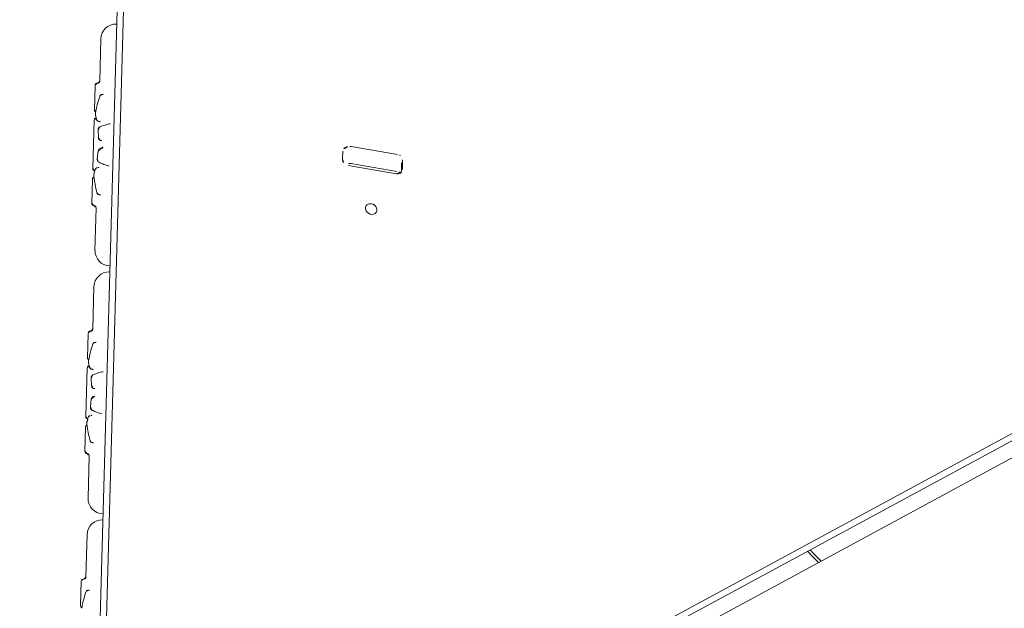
# Model space of a CAD drawing. Extents: x 5459245 to 5462690, y 5971016 to 5972523.
# Tile 67 of 198: x 5462442.987 to 5462443.636, y 5972216.521 to 5972216.909. Entities that reach past the tile are written whole.
import ezdxf

# ---------------------------------------------------------------- set-up
doc = ezdxf.new("R2010")
doc.units = 0
doc.layers.add('A_MAŁA ARCHITEKTURA', color=195, linetype='CONTINUOUS', lineweight=9)
doc.layers.add('ADT CCTV', color=102, linetype='CONTINUOUS')

# ---------------------------------------------------------------- blocks, each defined once
blk = doc.blocks.new('MEGA')
at = {"layer": 'A_MAŁA ARCHITEKTURA'}
for p, q in [((5462446.36366, 5972219.45778), (5462447.04057, 5972219.8486)), ((5462446.37195, 5972219.45778), (5462447.04886, 5972219.8486)), ((5462446.77605, 5972219.70767), (5462446.75187, 5972219.6937)), ((5462446.78979, 5972219.70381), (5462446.78967, 5972219.70402)), ((5462446.74779, 5972219.6948), (5462446.73386, 5972219.68676)), ((5462446.72803, 5972219.68339), (5462446.70023, 5972219.66734)), ((5462446.7315, 5972219.68439), (5462446.72926, 5972219.68229)), ((5462446.73316, 5972219.68531), (5462446.73278, 5972219.68518)), ((5462446.73354, 5972219.68644), (5462446.73351, 5972219.68642)), ((5462446.73399, 5972219.68684), (5462446.73355, 5972219.68645)), ((5462446.74495, 5972219.68795), (5462446.74513, 5972219.68774)), ((5462446.72363, 5972219.67762), (5462446.71964, 5972219.6748)), ((5462446.72875, 5972219.68088), (5462446.7288, 5972219.68058)), ((5462446.71192, 5972219.67031), (5462446.7075, 5972219.66827)), ((5462446.71875, 5972219.67301), (5462446.7188, 5972219.67271)), ((5462446.71891, 5972219.67245), (5462446.71883, 5972219.67273)), ((5462446.7312, 5972219.67345), (5462446.731, 5972219.67368)), ((5462446.73136, 5972219.67325), (5462446.73141, 5972219.67311)), ((5462446.73141, 5972219.67311), (5462446.73136, 5972219.67324)), ((5462446.73148, 5972219.6731), (5462446.73142, 5972219.67312)), ((5462446.69443, 5972219.66399), (5462446.68049, 5972219.65595)), ((5462446.69485, 5972219.6641), (5462446.69429, 5972219.66391)), ((5462446.69489, 5972219.66412), (5462446.69486, 5972219.66411)), ((5462446.7006, 5972219.66574), (5462446.69766, 5972219.66485)), ((5462446.69981, 5972219.66549), (5462446.69766, 5972219.66485)), ((5462446.7023, 5972219.66529), (5462446.70207, 5972219.66548)), ((5462446.70721, 5972219.65985), (5462446.7074, 5972219.65939)), ((5462446.70746, 5972219.65927), (5462446.70745, 5972219.65921)), ((5462446.70748, 5972219.65916), (5462446.70747, 5972219.65914)), ((5462446.6794, 5972219.65187), (5462446.65522, 5972219.63791)), ((5462446.68794, 5972219.65472), (5462446.68786, 5972219.65499)), ((5462446.63451, 5972219.62595), (5462446.61032, 5972219.61198)), ((5462446.65157, 5972219.62429), (5462446.6517, 5972219.62408)), ((5462446.64824, 5972219.62209), (5462446.64812, 5972219.6223)), ((5462446.60625, 5972219.61308), (5462446.59231, 5972219.60504)), ((5462446.592, 5972219.60472), (5462446.59197, 5972219.6047)), ((5462446.59245, 5972219.60512), (5462446.59201, 5972219.60473)), ((5462446.6034, 5972219.60623), (5462446.60359, 5972219.60602)), ((5462446.58648, 5972219.60167), (5462446.55869, 5972219.58562)), ((5462446.5872, 5972219.59916), (5462446.58725, 5972219.59886)), ((5462446.58995, 5972219.60267), (5462446.58772, 5972219.60056)), ((5462446.5772, 5972219.59129), (5462446.57725, 5972219.59099)), ((5462446.57737, 5972219.59073), (5462446.57728, 5972219.59101)), ((5462446.58208, 5972219.59589), (5462446.5781, 5972219.59308)), ((5462446.58966, 5972219.59173), (5462446.58946, 5972219.59196)), ((5462446.58981, 5972219.59152), (5462446.58987, 5972219.59139)), ((5462446.58987, 5972219.59139), (5462446.58981, 5972219.59152)), ((5462446.58994, 5972219.59138), (5462446.58988, 5972219.5914)), ((5462446.57038, 5972219.58859), (5462446.56596, 5972219.58655)), ((5462446.57274, 5972219.58806), (5462446.57294, 5972219.58786)), ((5462446.55288, 5972219.58227), (5462446.53895, 5972219.57423)), ((5462446.5533, 5972219.58238), (5462446.55275, 5972219.58219)), ((5462446.55335, 5972219.5824), (5462446.55332, 5972219.58239)), ((5462446.55905, 5972219.58402), (5462446.55611, 5972219.58313)), ((5462446.55826, 5972219.58377), (5462446.55612, 5972219.58313)), ((5462446.56076, 5972219.58357), (5462446.56053, 5972219.58376)), ((5462446.56566, 5972219.57813), (5462446.56585, 5972219.57766)), ((5462446.5464, 5972219.573), (5462446.54632, 5972219.57327)), ((5462446.56592, 5972219.57755), (5462446.5659, 5972219.57749)), ((5462446.56594, 5972219.57744), (5462446.56593, 5972219.57742)), ((5462446.53786, 5972219.57015), (5462446.51368, 5972219.55618)), ((5462446.49296, 5972219.54423), (5462446.46878, 5972219.53026)), ((5462446.5067, 5972219.54037), (5462446.50658, 5972219.54058)), ((5462446.51003, 5972219.54257), (5462446.51015, 5972219.54236)), ((5462446.79638, 5972219.53302), (5462446.7919, 5972219.53043)), ((5462446.4647, 5972219.53136), (5462446.45077, 5972219.52332)), ((5462446.80195, 5972219.52988), (5462446.81344, 5972219.50114)), ((5462446.45007, 5972219.52187), (5462446.44969, 5972219.52174)), ((5462446.45045, 5972219.523), (5462446.45042, 5972219.52298)), ((5462446.4509, 5972219.52339), (5462446.45047, 5972219.52301)), ((5462446.46188, 5972219.52452), (5462446.46176, 5972219.52463)), ((5462446.46186, 5972219.52451), (5462446.46204, 5972219.52429)), ((5462446.79034, 5972219.52511), (5462446.80234, 5972219.49511)), ((5462446.79224, 5972219.52427), (5462446.80373, 5972219.49553)), ((5462446.80536, 5972219.49314), (5462446.8102, 5972219.49594)), ((5462446.80676, 5972219.49324), (5462446.81125, 5972219.49583)), ((5462447.16805, 5972218.8824), (5462446.37464, 5972219.34047)), ((5462447.17635, 5972218.8824), (5462446.38294, 5972219.34047)), ((5462446.42524, 5972219.29974), (5462447.10674, 5972218.90628))]:
    blk.add_line(p, q, dxfattribs=at)
at = {"layer": 'A_MAŁA ARCHITEKTURA', "flags": 128}
for points in [[(5462446.7768, 5972219.49882), (5462446.77624, 5972219.4998), (5462446.77547, 5972219.50055), (5462446.77455, 5972219.50098), (5462446.77356, 5972219.50107), (5462446.7726, 5972219.50081), (5462446.77174, 5972219.50022), (5462446.77107, 5972219.49934), (5462446.77064, 5972219.49827), (5462446.77049, 5972219.4971), (5462446.77063, 5972219.49592), (5462446.77106, 5972219.49485), (5462446.77173, 5972219.49398), (5462446.77259, 5972219.49339), (5462446.77355, 5972219.49312), (5462446.77454, 5972219.49321), (5462446.77546, 5972219.49364), (5462446.77623, 5972219.49438), (5462446.77679, 5972219.49536), (5462446.77708, 5972219.4965), (5462446.77709, 5972219.49769), (5462446.7768, 5972219.49882)], [(5462446.73241, 5972219.13392), (5462446.73108, 5972219.12902), (5462446.72987, 5972219.12386)], [(5462446.73168, 5972219.12282), (5462446.73324, 5972219.12942), (5462446.73419, 5972219.13289)]]:
    blk.add_lwpolyline(points, dxfattribs=at)
at = {"layer": 'A_MAŁA ARCHITEKTURA'}
for centre, radius, start, end in [((5462446.78104, 5972219.69904), 0.00997, 30, 120), ((5462446.6602, 5972219.62927), 0.00997, 120, 210), ((5462446.63949, 5972219.61732), 0.00997, 30, 120), ((5462446.51866, 5972219.54755), 0.00997, 120, 210), ((5462446.49795, 5972219.53559), 0.00997, 30, 120), ((5462446.79782, 5972219.53035), 0.00304, 27.04725, 118.33376), ((5462446.79434, 5972219.52683), 0.00435, 124.1643, 203.27482), ((5462446.78571, 5972219.5218), 0.00698, 20.73841, 51.65523), ((5462446.79469, 5972219.52696), 0.00783, 21.88776, 38.84463), ((5462446.80849, 5972219.49904), 0.00538, 1.11219, 22.97484), ((5462446.80532, 5972219.49599), 0.00311, 196.58824, 297.66686), ((5462446.7994, 5972219.49359), 0.00474, 354.35029, 24.16186), ((5462446.80915, 5972219.49918), 0.00395, 302.0662, 352.82145)]:
    blk.add_arc(centre, radius, start, end, dxfattribs=at)
for points, knots in [([(5462446.74983, 5972219.69425), (5462446.74978, 5972219.69434), (5462446.74967, 5972219.6945), (5462446.74938, 5972219.69476), (5462446.74893, 5972219.69499), (5462446.74833, 5972219.69503), (5462446.74797, 5972219.69488), (5462446.74779, 5972219.6948)], [0, 0, 0, 0, 0.12528, 0.250657, 0.500542, 0.75018, 1, 1, 1, 1]), ([(5462446.74328, 5972219.68847), (5462446.74149, 5972219.68802), (5462446.7379, 5972219.6871), (5462446.73449, 5972219.68582), (5462446.73278, 5972219.68518)], [0, 0, 0, 0, 0.500038, 1, 1, 1, 1]), ([(5462446.74497, 5972219.68796), (5462446.74486, 5972219.68807), (5462446.74465, 5972219.68828), (5462446.74422, 5972219.68847), (5462446.74375, 5972219.68855), (5462446.74343, 5972219.6885), (5462446.74328, 5972219.68847)], [0, 0, 0, 0, 0.259972, 0.516101, 0.764183, 1, 1, 1, 1]), ([(5462446.75186, 5972219.6937), (5462446.75168, 5972219.69363), (5462446.75132, 5972219.69347), (5462446.75072, 5972219.69352), (5462446.75018, 5972219.69378), (5462446.74994, 5972219.69409), (5462446.74983, 5972219.69425)], [0, 0, 0, 0, 0.250085, 0.4998, 0.749514, 1, 1, 1, 1]), ([(5462446.72999, 5972219.6828), (5462446.72987, 5972219.68296), (5462446.72964, 5972219.68327), (5462446.72909, 5972219.68353), (5462446.72849, 5972219.68358), (5462446.72813, 5972219.68342), (5462446.72795, 5972219.68335)], [0, 0, 0, 0, 0.249935, 0.499931, 0.749665, 1, 1, 1, 1]), ([(5462446.72926, 5972219.68229), (5462446.72916, 5972219.68217), (5462446.72895, 5972219.68194), (5462446.72877, 5972219.68149), (5462446.72869, 5972219.68115), (5462446.72873, 5972219.68098), (5462446.72873, 5972219.68096)], [0, 0, 0, 0, 0.296471, 0.611704, 0.942481, 1, 1, 1, 1]), ([(5462446.73193, 5972219.68472), (5462446.73192, 5972219.68471), (5462446.73185, 5972219.68467), (5462446.73173, 5972219.68458), (5462446.73159, 5972219.68448), (5462446.73153, 5972219.68442), (5462446.7315, 5972219.68439)], [0, 0, 0, 0, 0.051286, 0.369299, 0.68617, 1, 1, 1, 1]), ([(5462446.73184, 5972219.68464), (5462446.73186, 5972219.68466), (5462446.73189, 5972219.68468), (5462446.73196, 5972219.68474), (5462446.73204, 5972219.68479), (5462446.73214, 5972219.68485), (5462446.73224, 5972219.68491), (5462446.73233, 5972219.68497), (5462446.73243, 5972219.68501), (5462446.73248, 5972219.68503), (5462446.73251, 5972219.68504)], [0, 0, 0, 0, 0.1255858, 0.2509869, 0.3760729, 0.5007115, 0.6252427, 0.7498409, 0.874871, 1, 1, 1, 1]), ([(5462446.73278, 5972219.68518), (5462446.73274, 5972219.68516), (5462446.73264, 5972219.68512), (5462446.73251, 5972219.68506), (5462446.73244, 5972219.68502), (5462446.73243, 5972219.68501)], [0, 0, 0, 0, 0.447966, 0.905092, 1, 1, 1, 1]), ([(5462446.73315, 5972219.68531), (5462446.73316, 5972219.68552), (5462446.73318, 5972219.68591), (5462446.73337, 5972219.68629), (5462446.73351, 5972219.6864), (5462446.73352, 5972219.68641)], [0, 0, 0, 0, 0.540939, 0.972138, 1, 1, 1, 1]), ([(5462446.73324, 5972219.68596), (5462446.73324, 5972219.68596), (5462446.73326, 5972219.68613), (5462446.73337, 5972219.68629), (5462446.73351, 5972219.68641), (5462446.73351, 5972219.68641)], [0, 0, 0, 0, 0.000534, 0.950091, 1, 1, 1, 1]), ([(5462446.74568, 5972219.68719), (5462446.74569, 5972219.68719), (5462446.74573, 5972219.68721), (5462446.74559, 5972219.68726), (5462446.74535, 5972219.68743), (5462446.7452, 5972219.68764), (5462446.74512, 5972219.68775)], [0, 0, 0, 0, 0.053064, 0.398961, 0.708063, 1, 1, 1, 1]), ([(5462446.72603, 5972219.6779), (5462446.72588, 5972219.67798), (5462446.72556, 5972219.67815), (5462446.72511, 5972219.67817), (5462446.72468, 5972219.6781), (5462446.72431, 5972219.67799), (5462446.72399, 5972219.67784), (5462446.72376, 5972219.67771), (5462446.72367, 5972219.67765), (5462446.72363, 5972219.67762)], [0, 0, 0, 0, 0.196376, 0.42469, 0.556003, 0.698925, 0.850558, 0.926619, 1, 1, 1, 1]), ([(5462446.731, 5972219.67368), (5462446.73009, 5972219.67456), (5462446.72825, 5972219.67632), (5462446.72677, 5972219.67737), (5462446.72603, 5972219.6779)], [0, 0, 0, 0, 0.49978, 1, 1, 1, 1]), ([(5462446.72891, 5972219.68034), (5462446.72897, 5972219.68022), (5462446.72909, 5972219.67996), (5462446.72913, 5972219.67961), (5462446.72912, 5972219.67937), (5462446.72916, 5972219.67937), (5462446.72918, 5972219.67937)], [0, 0, 0, 0, 0.2184652, 0.4763304, 0.7954111, 1, 1, 1, 1]), ([(5462446.71429, 5972219.66978), (5462446.71425, 5972219.66985), (5462446.71416, 5972219.66999), (5462446.71391, 5972219.67024), (5462446.71358, 5972219.67042), (5462446.71314, 5972219.67051), (5462446.71274, 5972219.67051), (5462446.71238, 5972219.67045), (5462446.71211, 5972219.67038), (5462446.71199, 5972219.67033), (5462446.71193, 5972219.67031)], [0, 0, 0, 0, 0.083942, 0.179361, 0.411015, 0.547684, 0.694549, 0.847566, 0.924368, 1, 1, 1, 1]), ([(5462446.71429, 5972219.66979), (5462446.71442, 5972219.66962), (5462446.71468, 5972219.66928), (5462446.71526, 5972219.66908), (5462446.71583, 5972219.66908), (5462446.71614, 5972219.66922), (5462446.7163, 5972219.66929)], [0, 0, 0, 0, 0.280155, 0.559261, 0.779698, 1, 1, 1, 1]), ([(5462446.71476, 5972219.66931), (5462446.71475, 5972219.66932), (5462446.71472, 5972219.66936), (5462446.71458, 5972219.66947), (5462446.71445, 5972219.66956)], [0, 0, 0, 0, 0.139365, 1, 1, 1, 1]), ([(5462446.71964, 5972219.6748), (5462446.71956, 5972219.67474), (5462446.71939, 5972219.67461), (5462446.71908, 5972219.67429), (5462446.71881, 5972219.67385), (5462446.71867, 5972219.6734), (5462446.71872, 5972219.67314), (5462446.71874, 5972219.67308)], [0, 0, 0, 0, 0.149585, 0.301513, 0.602575, 0.899329, 1, 1, 1, 1]), ([(5462446.71891, 5972219.67246), (5462446.71894, 5972219.67241), (5462446.71899, 5972219.67231), (5462446.71905, 5972219.67214), (5462446.71907, 5972219.67203), (5462446.71916, 5972219.67206), (5462446.71917, 5972219.67206)], [0, 0, 0, 0, 0.178111, 0.386007, 0.924368, 1, 1, 1, 1]), ([(5462446.69633, 5972219.66413), (5462446.69492, 5972219.66298), (5462446.69211, 5972219.66066), (5462446.68952, 5972219.65802), (5462446.68823, 5972219.65669)], [0, 0, 0, 0, 0.499962, 1, 1, 1, 1]), ([(5462446.69604, 5972219.66388), (5462446.69585, 5972219.66398), (5462446.6955, 5972219.66416), (5462446.69508, 5972219.66418), (5462446.69491, 5972219.66412), (5462446.6949, 5972219.66412)], [0, 0, 0, 0, 0.541944, 0.972185, 1, 1, 1, 1]), ([(5462446.69604, 5972219.66388), (5462446.69585, 5972219.66401), (5462446.69565, 5972219.66413), (5462446.69544, 5972219.66413), (5462446.69543, 5972219.66413)], [0, 0, 0, 0, 0.984069, 1, 1, 1, 1]), ([(5462446.69766, 5972219.66485), (5462446.69762, 5972219.66484), (5462446.69754, 5972219.66481), (5462446.69737, 5972219.66475), (5462446.69719, 5972219.66466), (5462446.69699, 5972219.66456), (5462446.6968, 5972219.66445), (5462446.69662, 5972219.66433), (5462446.69645, 5972219.66423), (5462446.69637, 5972219.66417), (5462446.69633, 5972219.66413)], [0, 0, 0, 0, 0.125586, 0.2524, 0.379414, 0.505965, 0.631824, 0.756373, 0.879391, 1, 1, 1, 1]), ([(5462446.69659, 5972219.66431), (5462446.69661, 5972219.66432), (5462446.69665, 5972219.66436), (5462446.69674, 5972219.66442), (5462446.69684, 5972219.66447), (5462446.69694, 5972219.66453), (5462446.69704, 5972219.66458), (5462446.69713, 5972219.66463), (5462446.69721, 5972219.66466), (5462446.69725, 5972219.66468), (5462446.69727, 5972219.66468)], [0, 0, 0, 0, 0.125413, 0.249966, 0.374235, 0.499033, 0.623313, 0.748623, 0.873457, 1, 1, 1, 1]), ([(5462446.70034, 5972219.6674), (5462446.70018, 5972219.66729), (5462446.69986, 5972219.66705), (5462446.69961, 5972219.6665), (5462446.69956, 5972219.6659), (5462446.69971, 5972219.66554), (5462446.69979, 5972219.66536)], [0, 0, 0, 0, 0.250331, 0.500065, 0.750061, 1, 1, 1, 1]), ([(5462446.70201, 5972219.66553), (5462446.70199, 5972219.66555), (5462446.70186, 5972219.66566), (5462446.70153, 5972219.66576), (5462446.70106, 5972219.66583), (5462446.70075, 5972219.66577), (5462446.7006, 5972219.66574)], [0, 0, 0, 0, 0.057506, 0.388295, 0.703535, 1, 1, 1, 1]), ([(5462446.70317, 5972219.66435), (5462446.70317, 5972219.66436), (5462446.7032, 5972219.6644), (5462446.70298, 5972219.66451), (5462446.7027, 5972219.66473), (5462446.70254, 5972219.66496), (5462446.70246, 5972219.66507)], [0, 0, 0, 0, 0.205985, 0.524811, 0.782008, 1, 1, 1, 1]), ([(5462446.70751, 5972219.66828), (5462446.70743, 5972219.66824), (5462446.70726, 5972219.66816), (5462446.707, 5972219.668), (5462446.70674, 5972219.66779), (5462446.7065, 5972219.66755), (5462446.70628, 5972219.66728), (5462446.70612, 5972219.66698), (5462446.70602, 5972219.66666), (5462446.70601, 5972219.66645), (5462446.70601, 5972219.66634)], [0, 0, 0, 0, 0.108958, 0.221006, 0.338002, 0.460441, 0.589018, 0.722484, 0.859927, 1, 1, 1, 1]), ([(5462446.70602, 5972219.66634), (5462446.7061, 5972219.66542), (5462446.70628, 5972219.6636), (5462446.70689, 5972219.66111), (5462446.7072, 5972219.65987)], [0, 0, 0, 0, 0.500411, 1, 1, 1, 1]), ([(5462446.6805, 5972219.65595), (5462446.68034, 5972219.65583), (5462446.68002, 5972219.6556), (5462446.67976, 5972219.65505), (5462446.67973, 5972219.65456), (5462446.67982, 5972219.65417), (5462446.67991, 5972219.654), (5462446.67995, 5972219.65391)], [0, 0, 0, 0, 0.249797, 0.499433, 0.749327, 0.874711, 1, 1, 1, 1]), ([(5462446.68823, 5972219.65669), (5462446.68813, 5972219.65657), (5462446.68793, 5972219.65632), (5462446.68776, 5972219.65587), (5462446.68771, 5972219.65541), (5462446.68779, 5972219.65512), (5462446.68783, 5972219.65497)], [0, 0, 0, 0, 0.235816, 0.483898, 0.740027, 1, 1, 1, 1]), ([(5462446.68824, 5972219.65668), (5462446.68823, 5972219.65668), (5462446.68808, 5972219.65659), (5462446.68801, 5972219.6564), (5462446.68802, 5972219.65622), (5462446.68802, 5972219.65621)], [0, 0, 0, 0, 0.076143, 0.983047, 1, 1, 1, 1]), ([(5462446.67995, 5972219.65391), (5462446.68003, 5972219.65373), (5462446.68019, 5972219.65337), (5462446.68013, 5972219.65277), (5462446.67988, 5972219.65222), (5462446.67956, 5972219.65199), (5462446.67941, 5972219.65187)], [0, 0, 0, 0, 0.250354, 0.500038, 0.749801, 1, 1, 1, 1]), ([(5462446.68794, 5972219.65473), (5462446.68799, 5972219.65461), (5462446.6881, 5972219.65437), (5462446.68812, 5972219.65407), (5462446.6881, 5972219.65393), (5462446.68814, 5972219.65396), (5462446.68814, 5972219.65396)], [0, 0, 0, 0, 0.2949195, 0.6057474, 0.9527365, 1, 1, 1, 1]), ([(5462446.60828, 5972219.61253), (5462446.60823, 5972219.61261), (5462446.60812, 5972219.61278), (5462446.60783, 5972219.61304), (5462446.60739, 5972219.61326), (5462446.60678, 5972219.61331), (5462446.60642, 5972219.61316), (5462446.60624, 5972219.61308)], [0, 0, 0, 0, 0.12528, 0.250657, 0.500542, 0.75018, 1, 1, 1, 1]), ([(5462446.61032, 5972219.61198), (5462446.61014, 5972219.6119), (5462446.60978, 5972219.61175), (5462446.60918, 5972219.6118), (5462446.60863, 5972219.61206), (5462446.6084, 5972219.61237), (5462446.60828, 5972219.61253)], [0, 0, 0, 0, 0.250085, 0.4998, 0.749514, 1, 1, 1, 1]), ([(5462446.60173, 5972219.60675), (5462446.59994, 5972219.60629), (5462446.59636, 5972219.60538), (5462446.59295, 5972219.6041), (5462446.59124, 5972219.60346)], [0, 0, 0, 0, 0.500038, 1, 1, 1, 1]), ([(5462446.5916, 5972219.60359), (5462446.59161, 5972219.6038), (5462446.59163, 5972219.60419), (5462446.59182, 5972219.60457), (5462446.59196, 5972219.60468), (5462446.59197, 5972219.60469)], [0, 0, 0, 0, 0.540939, 0.972138, 1, 1, 1, 1]), ([(5462446.59169, 5972219.60424), (5462446.59169, 5972219.60424), (5462446.59171, 5972219.6044), (5462446.59183, 5972219.60457), (5462446.59196, 5972219.60469), (5462446.59197, 5972219.60469)], [0, 0, 0, 0, 0.000534, 0.950091, 1, 1, 1, 1]), ([(5462446.60342, 5972219.60624), (5462446.60332, 5972219.60635), (5462446.60311, 5972219.60656), (5462446.60268, 5972219.60675), (5462446.6022, 5972219.60683), (5462446.60189, 5972219.60678), (5462446.60173, 5972219.60675)], [0, 0, 0, 0, 0.259972, 0.516101, 0.764183, 1, 1, 1, 1]), ([(5462446.60414, 5972219.60547), (5462446.60414, 5972219.60547), (5462446.60418, 5972219.60549), (5462446.60405, 5972219.60554), (5462446.60381, 5972219.60571), (5462446.60365, 5972219.60592), (5462446.60358, 5972219.60603)], [0, 0, 0, 0, 0.053064, 0.398961, 0.708063, 1, 1, 1, 1]), ([(5462446.58845, 5972219.60108), (5462446.58833, 5972219.60124), (5462446.58809, 5972219.60155), (5462446.58755, 5972219.60181), (5462446.58695, 5972219.60186), (5462446.58659, 5972219.6017), (5462446.58641, 5972219.60163)], [0, 0, 0, 0, 0.249935, 0.499931, 0.749665, 1, 1, 1, 1]), ([(5462446.58772, 5972219.60056), (5462446.58761, 5972219.60045), (5462446.58741, 5972219.60022), (5462446.58723, 5972219.59977), (5462446.58715, 5972219.59943), (5462446.58718, 5972219.59926), (5462446.58719, 5972219.59924)], [0, 0, 0, 0, 0.296471, 0.611704, 0.942481, 1, 1, 1, 1]), ([(5462446.58737, 5972219.59862), (5462446.58742, 5972219.5985), (5462446.58754, 5972219.59824), (5462446.58758, 5972219.59789), (5462446.58757, 5972219.59765), (5462446.58762, 5972219.59765), (5462446.58763, 5972219.59765)], [0, 0, 0, 0, 0.218465, 0.47633, 0.795411, 1, 1, 1, 1]), ([(5462446.59039, 5972219.603), (5462446.59038, 5972219.60299), (5462446.59031, 5972219.60295), (5462446.59019, 5972219.60286), (5462446.59005, 5972219.60276), (5462446.58998, 5972219.6027), (5462446.58995, 5972219.60267)], [0, 0, 0, 0, 0.051286, 0.369299, 0.68617, 1, 1, 1, 1]), ([(5462446.59029, 5972219.60292), (5462446.59031, 5972219.60293), (5462446.59034, 5972219.60296), (5462446.59041, 5972219.60302), (5462446.5905, 5972219.60307), (5462446.59059, 5972219.60313), (5462446.59069, 5972219.60319), (5462446.59079, 5972219.60324), (5462446.59088, 5972219.60329), (5462446.59094, 5972219.60331), (5462446.59096, 5972219.60332)], [0, 0, 0, 0, 0.125586, 0.250987, 0.376073, 0.500712, 0.625243, 0.749841, 0.874871, 1, 1, 1, 1]), ([(5462446.59124, 5972219.60346), (5462446.59119, 5972219.60344), (5462446.5911, 5972219.6034), (5462446.59097, 5972219.60334), (5462446.5909, 5972219.6033), (5462446.59088, 5972219.60329)], [0, 0, 0, 0, 0.4479661, 0.9050918, 1, 1, 1, 1]), ([(5462446.5781, 5972219.59308), (5462446.57801, 5972219.59302), (5462446.57784, 5972219.59289), (5462446.57753, 5972219.59257), (5462446.57726, 5972219.59213), (5462446.57713, 5972219.59168), (5462446.57718, 5972219.59142), (5462446.57719, 5972219.59136)], [0, 0, 0, 0, 0.149585, 0.301513, 0.602575, 0.899329, 1, 1, 1, 1]), ([(5462446.57737, 5972219.59074), (5462446.57739, 5972219.59069), (5462446.57744, 5972219.59058), (5462446.57751, 5972219.59042), (5462446.57752, 5972219.5903), (5462446.57761, 5972219.59033), (5462446.57762, 5972219.59034)], [0, 0, 0, 0, 0.1781111, 0.3860075, 0.9243683, 1, 1, 1, 1]), ([(5462446.58448, 5972219.59618), (5462446.58433, 5972219.59626), (5462446.58402, 5972219.59643), (5462446.58356, 5972219.59645), (5462446.58314, 5972219.59638), (5462446.58276, 5972219.59627), (5462446.58245, 5972219.59612), (5462446.58222, 5972219.59599), (5462446.58213, 5972219.59593), (5462446.58208, 5972219.59589)], [0, 0, 0, 0, 0.196376, 0.42469, 0.556003, 0.698925, 0.850558, 0.926619, 1, 1, 1, 1]), ([(5462446.58946, 5972219.59196), (5462446.58854, 5972219.59284), (5462446.58671, 5972219.5946), (5462446.58522, 5972219.59565), (5462446.58448, 5972219.59618)], [0, 0, 0, 0, 0.49978, 1, 1, 1, 1]), ([(5462446.55879, 5972219.58568), (5462446.55864, 5972219.58556), (5462446.55832, 5972219.58533), (5462446.55806, 5972219.58478), (5462446.55801, 5972219.58418), (5462446.55817, 5972219.58382), (5462446.55825, 5972219.58364)], [0, 0, 0, 0, 0.250331, 0.500065, 0.750061, 1, 1, 1, 1]), ([(5462446.56597, 5972219.58656), (5462446.56589, 5972219.58652), (5462446.56572, 5972219.58644), (5462446.56546, 5972219.58627), (5462446.5652, 5972219.58607), (5462446.56495, 5972219.58583), (5462446.56474, 5972219.58556), (5462446.56457, 5972219.58526), (5462446.56447, 5972219.58494), (5462446.56447, 5972219.58473), (5462446.56447, 5972219.58462)], [0, 0, 0, 0, 0.108958, 0.221006, 0.338002, 0.460441, 0.589018, 0.722484, 0.859927, 1, 1, 1, 1]), ([(5462446.56447, 5972219.58462), (5462446.56456, 5972219.5837), (5462446.56473, 5972219.58188), (5462446.56535, 5972219.57939), (5462446.56566, 5972219.57815)], [0, 0, 0, 0, 0.500411, 1, 1, 1, 1]), ([(5462446.57274, 5972219.58806), (5462446.5727, 5972219.58813), (5462446.57261, 5972219.58827), (5462446.57237, 5972219.58852), (5462446.57203, 5972219.5887), (5462446.5716, 5972219.58878), (5462446.57119, 5972219.58879), (5462446.57083, 5972219.58873), (5462446.57056, 5972219.58866), (5462446.57044, 5972219.58861), (5462446.57038, 5972219.58859)], [0, 0, 0, 0, 0.083942, 0.179361, 0.411015, 0.547684, 0.694549, 0.847566, 0.924368, 1, 1, 1, 1]), ([(5462446.57321, 5972219.58759), (5462446.57321, 5972219.5876), (5462446.57317, 5972219.58764), (5462446.57303, 5972219.58775), (5462446.57291, 5972219.58784)], [0, 0, 0, 0, 0.1393653, 1, 1, 1, 1]), ([(5462446.55479, 5972219.58241), (5462446.55338, 5972219.58126), (5462446.55056, 5972219.57894), (5462446.54798, 5972219.5763), (5462446.54669, 5972219.57497)], [0, 0, 0, 0, 0.499962, 1, 1, 1, 1]), ([(5462446.5545, 5972219.58216), (5462446.5543, 5972219.58226), (5462446.55396, 5972219.58244), (5462446.55353, 5972219.58246), (5462446.55336, 5972219.5824), (5462446.55335, 5972219.58239)], [0, 0, 0, 0, 0.5419438, 0.9721849, 1, 1, 1, 1]), ([(5462446.5545, 5972219.58216), (5462446.5543, 5972219.58229), (5462446.55411, 5972219.58241), (5462446.55389, 5972219.58241), (5462446.55389, 5972219.58241)], [0, 0, 0, 0, 0.984069, 1, 1, 1, 1]), ([(5462446.55611, 5972219.58313), (5462446.55607, 5972219.58312), (5462446.55599, 5972219.58309), (5462446.55583, 5972219.58302), (5462446.55565, 5972219.58294), (5462446.55545, 5972219.58284), (5462446.55525, 5972219.58273), (5462446.55507, 5972219.58261), (5462446.55491, 5972219.58251), (5462446.55483, 5972219.58244), (5462446.55479, 5972219.58241)], [0, 0, 0, 0, 0.125586, 0.2524, 0.379414, 0.505965, 0.631824, 0.756373, 0.879391, 1, 1, 1, 1]), ([(5462446.55504, 5972219.58258), (5462446.55506, 5972219.5826), (5462446.55511, 5972219.58264), (5462446.5552, 5972219.58269), (5462446.55529, 5972219.58275), (5462446.55539, 5972219.58281), (5462446.55549, 5972219.58286), (5462446.55558, 5972219.58291), (5462446.55566, 5972219.58294), (5462446.5557, 5972219.58295), (5462446.55572, 5972219.58296)], [0, 0, 0, 0, 0.125413, 0.249966, 0.374235, 0.499033, 0.623313, 0.748623, 0.873457, 1, 1, 1, 1]), ([(5462446.56047, 5972219.58381), (5462446.56045, 5972219.58383), (5462446.56032, 5972219.58394), (5462446.55999, 5972219.58404), (5462446.55951, 5972219.58411), (5462446.5592, 5972219.58405), (5462446.55905, 5972219.58402)], [0, 0, 0, 0, 0.0575056, 0.3882955, 0.7035353, 1, 1, 1, 1]), ([(5462446.56162, 5972219.58263), (5462446.56163, 5972219.58264), (5462446.56165, 5972219.58268), (5462446.56144, 5972219.58279), (5462446.56115, 5972219.58301), (5462446.56099, 5972219.58324), (5462446.56092, 5972219.58335)], [0, 0, 0, 0, 0.205985, 0.524811, 0.782008, 1, 1, 1, 1]), ([(5462446.53841, 5972219.57219), (5462446.53848, 5972219.57201), (5462446.53864, 5972219.57165), (5462446.53859, 5972219.57105), (5462446.53833, 5972219.5705), (5462446.53802, 5972219.57027), (5462446.53786, 5972219.57015)], [0, 0, 0, 0, 0.250354, 0.500038, 0.749801, 1, 1, 1, 1]), ([(5462446.53895, 5972219.57423), (5462446.5388, 5972219.57411), (5462446.53848, 5972219.57388), (5462446.53822, 5972219.57333), (5462446.53819, 5972219.57283), (5462446.53827, 5972219.57245), (5462446.53836, 5972219.57228), (5462446.53841, 5972219.57219)], [0, 0, 0, 0, 0.249797, 0.499433, 0.749327, 0.874711, 1, 1, 1, 1]), ([(5462446.54669, 5972219.57497), (5462446.54659, 5972219.57485), (5462446.54639, 5972219.5746), (5462446.54622, 5972219.57415), (5462446.54616, 5972219.57369), (5462446.54624, 5972219.5734), (5462446.54628, 5972219.57325)], [0, 0, 0, 0, 0.235816, 0.483898, 0.740027, 1, 1, 1, 1]), ([(5462446.54639, 5972219.57301), (5462446.54644, 5972219.57289), (5462446.54655, 5972219.57264), (5462446.54658, 5972219.57235), (5462446.54655, 5972219.57221), (5462446.54659, 5972219.57224), (5462446.5466, 5972219.57224)], [0, 0, 0, 0, 0.29492, 0.605747, 0.952737, 1, 1, 1, 1]), ([(5462446.54669, 5972219.57496), (5462446.54668, 5972219.57496), (5462446.54654, 5972219.57487), (5462446.54647, 5972219.57468), (5462446.54648, 5972219.5745), (5462446.54648, 5972219.57449)], [0, 0, 0, 0, 0.076143, 0.983047, 1, 1, 1, 1]), ([(5462446.46674, 5972219.53081), (5462446.46669, 5972219.53089), (5462446.46658, 5972219.53106), (5462446.46629, 5972219.53132), (5462446.46584, 5972219.53154), (5462446.46524, 5972219.53159), (5462446.46488, 5972219.53144), (5462446.4647, 5972219.53136)], [0, 0, 0, 0, 0.12528, 0.250657, 0.500542, 0.75018, 1, 1, 1, 1]), ([(5462446.46878, 5972219.53026), (5462446.46859, 5972219.53018), (5462446.46823, 5972219.53003), (5462446.46763, 5972219.53008), (5462446.46709, 5972219.53033), (5462446.46685, 5972219.53065), (5462446.46674, 5972219.53081)], [0, 0, 0, 0, 0.250085, 0.4998, 0.749514, 1, 1, 1, 1]), ([(5462446.46019, 5972219.52503), (5462446.4584, 5972219.52457), (5462446.45481, 5972219.52366), (5462446.4514, 5972219.52238), (5462446.44969, 5972219.52174)], [0, 0, 0, 0, 0.500038, 1, 1, 1, 1]), ([(5462446.45006, 5972219.52187), (5462446.45007, 5972219.52208), (5462446.45009, 5972219.52247), (5462446.45028, 5972219.52285), (5462446.45042, 5972219.52296), (5462446.45043, 5972219.52297)], [0, 0, 0, 0, 0.540939, 0.972138, 1, 1, 1, 1]), ([(5462446.45015, 5972219.52251), (5462446.45015, 5972219.52251), (5462446.45017, 5972219.52268), (5462446.45028, 5972219.52285), (5462446.45042, 5972219.52297), (5462446.45043, 5972219.52297)], [0, 0, 0, 0, 0.000534, 0.950091, 1, 1, 1, 1]), ([(5462446.46169, 5972219.52469), (5462446.46165, 5972219.52473), (5462446.46149, 5972219.52488), (5462446.46113, 5972219.52503), (5462446.46066, 5972219.52511), (5462446.46034, 5972219.52506), (5462446.46019, 5972219.52503)], [0, 0, 0, 0, 0.1372555, 0.4358577, 0.7250786, 1, 1, 1, 1]), ([(5462446.46259, 5972219.52374), (5462446.4626, 5972219.52375), (5462446.46264, 5972219.52377), (5462446.4625, 5972219.52382), (5462446.46227, 5972219.52399), (5462446.46211, 5972219.5242), (5462446.46203, 5972219.52431)], [0, 0, 0, 0, 0.0530636, 0.398961, 0.7080629, 1, 1, 1, 1])]:
    blk.add_open_spline(points, degree=3, knots=knots, dxfattribs=at)
blk = doc.blocks.new('A770198')
at = {"layer": 'ADT CCTV', "color": 140, "lineweight": 9}
blk.add_arc((30, 19.04213), 30, 140.600538, 219.400538, dxfattribs=at)
blk = doc.blocks.new('G$CFAE608CC')
at = {"layer": 'ADT CCTV', "rotation": 90}
blk.add_blockref('A770198', (38.08383, 0), dxfattribs=at)

msp = doc.modelspace()

# ---------------------------------------------------------------- block references
at = {"layer": 'A_MAŁA ARCHITEKTURA', "color": 6, "rotation": 58.39971502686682}
msp.add_blockref('MEGA', (7686859.59449, -1809666.16689), dxfattribs=at)
at = {"layer": 'ADT CCTV', "rotation": 184.5356804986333}
msp.add_blockref('G$CFAE608CC', (5462467.50941, 5972223.83045), dxfattribs=at)

doc.saveas('drawing.dxf')
